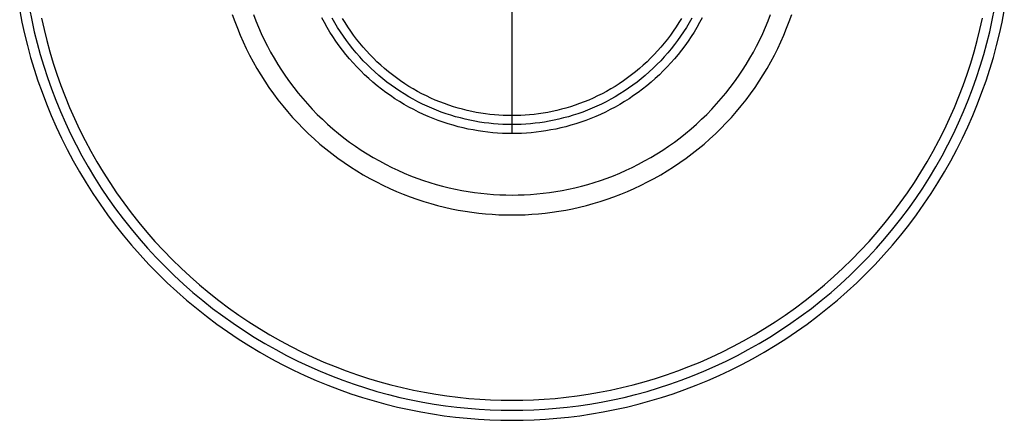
# Model space of a CAD drawing. Header units: millimetres. Extents: x -1135 to -483, y 786 to 1438.
# Tile 1 of 14: x -1129 to -489, y 786 to 1047. Entities that reach past the tile are written whole.
import ezdxf

# ---------------------------------------------------------------- set-up
doc = ezdxf.new("R2010")
doc.units = ezdxf.units.MM
doc.layers.add('EXTRUSIÓN', color=7, linetype='Continuous')

msp = doc.modelspace()

# ---------------------------------------------------------------- linework, layer by layer
at = {"layer": 'EXTRUSIÓN'}
for points in [[(-809.01, 972.91), (-809.01, 1251.23)], [(-809.01, 978.73), (-809.01, 1245.4)], [(-809.01, 978.73), (-809.01, 1245.4)], [(-809.01, 984.56), (-809.01, 1239.57)], [(-1129.19, 1052.82), (-1127.69, 1045.25), (-1126.01, 1037.66), (-1124.13, 1030.07), (-1122.05, 1022.47), (-1119.78, 1014.88), (-1117.31, 1007.3), (-1114.63, 999.74), (-1111.76, 992.21), (-1108.68, 984.71), (-1105.41, 977.26), (-1101.93, 969.86), (-1098.25, 962.51), (-1094.37, 955.24), (-1090.29, 948.04), (-1086.01, 940.92), (-1081.55, 933.89), (-1076.89, 926.96), (-1072.04, 920.13), (-1067.01, 913.42), (-1061.8, 906.83), (-1056.41, 900.37), (-1050.86, 894.05), (-1045.13, 887.86), (-1039.25, 881.82), (-1033.22, 875.94), (-1027.03, 870.22), (-1020.7, 864.66), (-1014.24, 859.28), (-1007.65, 854.07), (-1000.94, 849.04), (-994.12, 844.19), (-987.19, 839.53), (-980.16, 835.06), (-973.04, 830.79), (-965.84, 826.71), (-958.56, 822.83), (-951.22, 819.15), (-943.82, 815.67), (-936.36, 812.39), (-928.87, 809.32), (-921.33, 806.44), (-913.78, 803.77), (-906.2, 801.3), (-898.61, 799.02), (-891.01, 796.95), (-883.41, 795.07), (-875.83, 793.38), (-868.26, 791.89), (-860.71, 790.59), (-853.19, 789.47), (-845.71, 788.53), (-838.27, 787.77), (-830.87, 787.19), (-823.53, 786.78), (-816.24, 786.53), (-809.01, 786.45), (-801.78, 786.53), (-794.49, 786.78), (-787.15, 787.19), (-779.75, 787.77), (-772.31, 788.53), (-764.83, 789.47), (-757.31, 790.59), (-749.76, 791.89), (-742.19, 793.38), (-734.61, 795.07), (-727.01, 796.95), (-719.42, 799.02), (-711.82, 801.3), (-704.25, 803.77), (-696.69, 806.44), (-689.15, 809.32), (-681.66, 812.39), (-674.21, 815.67), (-666.8, 819.15), (-659.46, 822.83), (-652.18, 826.71), (-644.98, 830.79), (-637.86, 835.06), (-630.83, 839.53), (-623.9, 844.19), (-617.08, 849.04), (-610.37, 854.07), (-603.78, 859.28), (-597.32, 864.66), (-590.99, 870.22), (-584.81, 875.94), (-578.77, 881.82), (-572.89, 887.86), (-567.16, 894.05), (-561.61, 900.37), (-556.22, 906.83), (-551.01, 913.42), (-545.98, 920.13), (-541.13, 926.96), (-536.48, 933.89), (-532.01, 940.92), (-527.73, 948.04), (-523.66, 955.24), (-519.78, 962.51), (-516.1, 969.86), (-512.62, 977.26), (-509.34, 984.71), (-506.26, 992.21), (-503.39, 999.74), (-500.71, 1007.3), (-498.24, 1014.88), (-495.97, 1022.47), (-493.89, 1030.07), (-492.01, 1037.66), (-490.33, 1045.25), (-488.84, 1052.82)], [(-1122.8, 1054), (-1121.33, 1046.58), (-1119.68, 1039.15), (-1117.84, 1031.7), (-1115.81, 1024.26), (-1113.58, 1016.82), (-1111.16, 1009.39), (-1108.54, 1001.98), (-1105.72, 994.6), (-1102.7, 987.25), (-1099.49, 979.95), (-1096.08, 972.7), (-1092.47, 965.5), (-1088.67, 958.37), (-1084.68, 951.31), (-1080.49, 944.33), (-1076.11, 937.44), (-1071.54, 930.65), (-1066.79, 923.96), (-1061.86, 917.39), (-1056.76, 910.93), (-1051.48, 904.6), (-1046.03, 898.4), (-1040.42, 892.33), (-1034.66, 886.42), (-1028.74, 880.65), (-1022.68, 875.04), (-1016.48, 869.6), (-1010.15, 864.32), (-1003.69, 859.21), (-997.11, 854.28), (-990.42, 849.53), (-983.63, 844.97), (-976.74, 840.59), (-969.77, 836.4), (-962.71, 832.4), (-955.58, 828.6), (-948.38, 824.99), (-941.13, 821.58), (-933.82, 818.37), (-926.47, 815.36), (-919.09, 812.54), (-911.69, 809.92), (-904.26, 807.5), (-896.82, 805.27), (-889.37, 803.24), (-881.93, 801.39), (-874.5, 799.74), (-867.08, 798.28), (-859.68, 797), (-852.31, 795.9), (-844.98, 794.98), (-837.68, 794.24), (-830.44, 793.67), (-823.24, 793.27), (-816.09, 793.03), (-809.01, 792.95), (-801.93, 793.03), (-794.78, 793.27), (-787.59, 793.67), (-780.34, 794.24), (-773.04, 794.98), (-765.71, 795.9), (-758.34, 797), (-750.94, 798.28), (-743.53, 799.74), (-736.09, 801.39), (-728.65, 803.24), (-721.2, 805.27), (-713.76, 807.5), (-706.34, 809.92), (-698.93, 812.54), (-691.55, 815.36), (-684.2, 818.37), (-676.89, 821.58), (-669.64, 824.99), (-662.44, 828.6), (-655.31, 832.4), (-648.25, 836.4), (-641.28, 840.59), (-634.39, 844.97), (-627.6, 849.53), (-620.91, 854.28), (-614.33, 859.21), (-607.87, 864.32), (-601.54, 869.6), (-595.34, 875.04), (-589.28, 880.65), (-583.36, 886.42), (-577.6, 892.33), (-571.99, 898.4), (-566.54, 904.6), (-561.27, 910.93), (-556.16, 917.39), (-551.23, 923.96), (-546.48, 930.65), (-541.91, 937.44), (-537.53, 944.33), (-533.35, 951.31), (-529.35, 958.37), (-525.55, 965.5), (-521.94, 972.7), (-518.53, 979.95), (-515.32, 987.25), (-512.3, 994.6), (-509.48, 1001.98), (-506.87, 1009.39), (-504.44, 1016.82), (-502.21, 1024.26), (-500.18, 1031.7), (-498.34, 1039.15), (-496.69, 1046.58), (-495.22, 1054)], [(-990.9, 1050.26), (-989.32, 1045.8), (-987.63, 1041.35), (-985.81, 1036.93), (-983.88, 1032.53), (-981.83, 1028.16), (-979.66, 1023.83), (-977.37, 1019.54), (-974.96, 1015.29), (-972.44, 1011.09), (-969.8, 1006.94), (-967.05, 1002.85), (-964.19, 998.83), (-961.23, 994.87), (-958.15, 990.98), (-954.98, 987.17), (-951.7, 983.44), (-948.32, 979.79), (-944.85, 976.23), (-941.29, 972.76), (-937.64, 969.38), (-933.91, 966.1), (-930.09, 962.92), (-926.21, 959.85), (-922.25, 956.88), (-918.22, 954.02), (-914.13, 951.27), (-909.99, 948.64), (-905.79, 946.12), (-901.54, 943.71), (-897.24, 941.42), (-892.91, 939.25), (-888.54, 937.2), (-884.15, 935.26), (-879.72, 933.45), (-875.28, 931.75), (-870.82, 930.17), (-866.35, 928.72), (-861.87, 927.37), (-857.39, 926.15), (-852.91, 925.04), (-848.43, 924.05), (-843.97, 923.17), (-839.51, 922.4), (-835.08, 921.74), (-830.66, 921.18), (-826.27, 920.74), (-821.91, 920.39), (-817.57, 920.15), (-813.27, 920.01), (-809.01, 919.96), (-804.75, 920.01), (-800.45, 920.15), (-796.11, 920.39), (-791.75, 920.74), (-787.36, 921.18), (-782.94, 921.74), (-778.51, 922.4), (-774.05, 923.17), (-769.59, 924.05), (-765.11, 925.04), (-760.63, 926.15), (-756.15, 927.37), (-751.67, 928.72), (-747.2, 930.17), (-742.74, 931.75), (-738.3, 933.45), (-733.87, 935.26), (-729.48, 937.2), (-725.11, 939.25), (-720.78, 941.42), (-716.48, 943.71), (-712.24, 946.12), (-708.03, 948.64), (-703.89, 951.27), (-699.8, 954.02), (-695.77, 956.88), (-691.81, 959.85), (-687.93, 962.92), (-684.11, 966.1), (-680.38, 969.38), (-676.73, 972.76), (-673.17, 976.23), (-669.7, 979.79), (-666.32, 983.44), (-663.05, 987.17), (-659.87, 990.98), (-656.79, 994.87), (-653.83, 998.83), (-650.97, 1002.85), (-648.22, 1006.94), (-645.58, 1011.09), (-643.06, 1015.29), (-640.65, 1019.54), (-638.37, 1023.83), (-636.19, 1028.16), (-634.14, 1032.53), (-632.21, 1036.93), (-630.39, 1041.35), (-628.7, 1045.8), (-627.12, 1050.26)], [(-977.13, 1050.28), (-975.55, 1046.14), (-973.86, 1042.01), (-972.05, 1037.91), (-970.14, 1033.84), (-968.11, 1029.8), (-965.98, 1025.8), (-963.74, 1021.84), (-961.38, 1017.92), (-958.93, 1014.05), (-956.36, 1010.24), (-953.7, 1006.49), (-950.93, 1002.8), (-948.07, 999.17), (-945.1, 995.62), (-942.05, 992.14), (-938.9, 988.73), (-935.66, 985.41), (-932.34, 982.18), (-928.94, 979.03), (-925.46, 975.97), (-921.9, 973.01), (-918.28, 970.14), (-914.59, 967.38), (-910.83, 964.71), (-907.02, 962.15), (-903.16, 959.69), (-899.24, 957.34), (-895.28, 955.1), (-891.28, 952.96), (-887.24, 950.94), (-883.16, 949.02), (-879.06, 947.22), (-874.94, 945.53), (-870.8, 943.95), (-866.64, 942.48), (-862.47, 941.12), (-858.29, 939.87), (-854.12, 938.73), (-849.94, 937.69), (-845.77, 936.76), (-841.6, 935.94), (-837.45, 935.23), (-833.32, 934.61), (-829.2, 934.09), (-825.1, 933.68), (-821.04, 933.36), (-817, 933.13), (-812.99, 933), (-809.01, 932.95), (-805.04, 933), (-801.03, 933.13), (-796.99, 933.36), (-792.92, 933.68), (-788.82, 934.09), (-784.71, 934.61), (-780.57, 935.23), (-776.42, 935.94), (-772.25, 936.76), (-768.08, 937.69), (-763.9, 938.73), (-759.73, 939.87), (-755.55, 941.12), (-751.38, 942.48), (-747.22, 943.95), (-743.08, 945.53), (-738.96, 947.22), (-734.86, 949.02), (-730.78, 950.94), (-726.75, 952.96), (-722.74, 955.1), (-718.78, 957.34), (-714.86, 959.69), (-711, 962.15), (-707.19, 964.71), (-703.43, 967.38), (-699.74, 970.14), (-696.12, 973.01), (-692.56, 975.97), (-689.08, 979.03), (-685.68, 982.18), (-682.36, 985.41), (-679.12, 988.73), (-675.98, 992.14), (-672.92, 995.62), (-669.96, 999.17), (-667.09, 1002.8), (-664.32, 1006.49), (-661.66, 1010.24), (-659.09, 1014.05), (-656.64, 1017.92), (-654.29, 1021.84), (-652.04, 1025.8), (-649.91, 1029.8), (-647.88, 1033.84), (-645.97, 1037.91), (-644.17, 1042.01), (-642.47, 1046.14), (-640.89, 1050.28)], [(-1114.97, 1047.91), (-1113.36, 1040.63), (-1111.55, 1033.34), (-1109.56, 1026.05), (-1107.38, 1018.76), (-1105, 1011.48), (-1102.44, 1004.22), (-1099.68, 996.99), (-1096.73, 989.8), (-1093.58, 982.64), (-1090.24, 975.53), (-1086.7, 968.48), (-1082.98, 961.5), (-1079.06, 954.58), (-1074.96, 947.75), (-1070.67, 941), (-1066.2, 934.34), (-1061.54, 927.79), (-1056.71, 921.35), (-1051.71, 915.02), (-1046.54, 908.82), (-1041.21, 902.75), (-1035.71, 896.81), (-1030.06, 891.01), (-1024.27, 885.36), (-1018.33, 879.87), (-1012.26, 874.54), (-1006.05, 869.36), (-999.73, 864.36), (-993.28, 859.53), (-986.73, 854.88), (-980.08, 850.41), (-973.33, 846.12), (-966.49, 842.01), (-959.58, 838.1), (-952.59, 834.37), (-945.54, 830.84), (-938.44, 827.5), (-931.28, 824.35), (-924.08, 821.4), (-916.85, 818.64), (-909.59, 816.07), (-902.32, 813.7), (-895.03, 811.52), (-887.74, 809.52), (-880.45, 807.72), (-873.16, 806.1), (-865.9, 804.67), (-858.65, 803.41), (-851.43, 802.34), (-844.25, 801.44), (-837.1, 800.71), (-830, 800.15), (-822.95, 799.76), (-815.95, 799.53), (-809.01, 799.45), (-802.07, 799.53), (-795.07, 799.76), (-788.02, 800.15), (-780.92, 800.71), (-773.77, 801.44), (-766.59, 802.34), (-759.37, 803.41), (-752.13, 804.67), (-744.86, 806.1), (-737.58, 807.72), (-730.28, 809.52), (-722.99, 811.52), (-715.7, 813.7), (-708.43, 816.07), (-701.17, 818.64), (-693.94, 821.4), (-686.74, 824.35), (-679.58, 827.5), (-672.48, 830.84), (-665.43, 834.37), (-658.44, 838.1), (-651.53, 842.01), (-644.69, 846.12), (-637.94, 850.41), (-631.29, 854.88), (-624.74, 859.53), (-618.3, 864.36), (-611.97, 869.36), (-605.76, 874.54), (-599.69, 879.87), (-593.75, 885.36), (-587.96, 891.01), (-582.31, 896.81), (-576.82, 902.75), (-571.48, 908.82), (-566.31, 915.02), (-561.31, 921.35), (-556.48, 927.79), (-551.82, 934.34), (-547.35, 941), (-543.06, 947.75), (-538.96, 954.58), (-535.04, 961.5), (-531.32, 968.48), (-527.78, 975.53), (-524.44, 982.64), (-521.3, 989.8), (-518.34, 996.99), (-515.58, 1004.22), (-513.02, 1011.48), (-510.64, 1018.76), (-508.46, 1026.05), (-506.47, 1033.34), (-504.66, 1040.63), (-503.05, 1047.91)], [(-685.4, 1048.15), (-687.06, 1045.04), (-688.8, 1041.96), (-690.62, 1038.92), (-692.53, 1035.92), (-694.53, 1032.95), (-696.6, 1030.04), (-698.75, 1027.17), (-700.97, 1024.35), (-703.28, 1021.59), (-705.65, 1018.89), (-708.1, 1016.24), (-710.61, 1013.66), (-713.19, 1011.15), (-715.83, 1008.7), (-718.54, 1006.33), (-721.3, 1004.03), (-724.11, 1001.8), (-726.98, 999.65), (-729.9, 997.58), (-732.86, 995.59), (-735.86, 993.68), (-738.91, 991.85), (-741.99, 990.11), (-745.1, 988.45), (-748.23, 986.88), (-751.4, 985.39), (-754.58, 983.99), (-757.79, 982.68), (-761.01, 981.45), (-764.24, 980.31), (-767.48, 979.25), (-770.72, 978.28), (-773.97, 977.39), (-777.21, 976.59), (-780.45, 975.87), (-783.69, 975.23), (-786.91, 974.67), (-790.13, 974.19), (-793.33, 973.79), (-796.51, 973.47), (-799.67, 973.22), (-802.81, 973.04), (-805.92, 972.94), (-809.01, 972.91), (-812.1, 972.94), (-815.21, 973.04), (-818.35, 973.22), (-821.51, 973.47), (-824.7, 973.79), (-827.89, 974.19), (-831.11, 974.67), (-834.33, 975.23), (-837.57, 975.87), (-840.81, 976.59), (-844.06, 977.39), (-847.3, 978.28), (-850.55, 979.25), (-853.79, 980.31), (-857.02, 981.45), (-860.23, 982.68), (-863.44, 983.99), (-866.62, 985.39), (-869.79, 986.88), (-872.93, 988.45), (-876.04, 990.11), (-879.11, 991.85), (-882.16, 993.68), (-885.16, 995.59), (-888.12, 997.58), (-891.04, 999.65), (-893.91, 1001.8), (-896.72, 1004.03), (-899.48, 1006.33), (-902.19, 1008.7), (-904.83, 1011.15), (-907.41, 1013.66), (-909.93, 1016.24), (-912.37, 1018.89), (-914.75, 1021.59), (-917.05, 1024.35), (-919.27, 1027.17), (-921.42, 1030.04), (-923.5, 1032.95), (-925.49, 1035.92), (-927.4, 1038.92), (-929.22, 1041.96), (-930.97, 1045.04), (-932.62, 1048.15)], [(-692.16, 1047.85), (-693.83, 1044.9), (-695.58, 1041.98), (-697.41, 1039.1), (-699.32, 1036.27), (-701.3, 1033.47), (-703.36, 1030.72), (-705.5, 1028.03), (-707.7, 1025.38), (-709.98, 1022.79), (-712.32, 1020.26), (-714.73, 1017.78), (-717.2, 1015.38), (-719.73, 1013.03), (-722.32, 1010.76), (-724.97, 1008.55), (-727.67, 1006.42), (-730.42, 1004.36), (-733.21, 1002.37), (-736.05, 1000.47), (-738.93, 998.64), (-741.84, 996.89), (-744.79, 995.22), (-747.77, 993.63), (-750.78, 992.12), (-753.81, 990.69), (-756.86, 989.35), (-759.93, 988.09), (-763.02, 986.92), (-766.11, 985.82), (-769.21, 984.81), (-772.32, 983.88), (-775.43, 983.03), (-778.54, 982.26), (-781.65, 981.57), (-784.75, 980.96), (-787.84, 980.42), (-790.92, 979.96), (-793.98, 979.58), (-797.03, 979.27), (-800.06, 979.03), (-803.07, 978.86), (-806.05, 978.76), (-809.01, 978.73), (-811.97, 978.76), (-814.95, 978.86), (-817.96, 979.03), (-820.99, 979.27), (-824.04, 979.58), (-827.1, 979.96), (-830.18, 980.42), (-833.27, 980.96), (-836.37, 981.57), (-839.48, 982.26), (-842.59, 983.03), (-845.7, 983.88), (-848.81, 984.81), (-851.91, 985.82), (-855.01, 986.92), (-858.09, 988.09), (-861.16, 989.35), (-864.21, 990.69), (-867.24, 992.12), (-870.25, 993.63), (-873.23, 995.22), (-876.18, 996.89), (-879.09, 998.64), (-881.97, 1000.47), (-884.81, 1002.37), (-887.6, 1004.36), (-890.35, 1006.42), (-893.05, 1008.55), (-895.7, 1010.76), (-898.29, 1013.03), (-900.82, 1015.38), (-903.29, 1017.78), (-905.7, 1020.26), (-908.04, 1022.79), (-910.32, 1025.38), (-912.53, 1028.03), (-914.66, 1030.72), (-916.72, 1033.47), (-918.7, 1036.27), (-920.61, 1039.1), (-922.44, 1041.98), (-924.19, 1044.9), (-925.86, 1047.85)], [(-698.86, 1047.83), (-700.54, 1045.04), (-702.29, 1042.29), (-704.11, 1039.58), (-706.01, 1036.91), (-707.98, 1034.28), (-710.02, 1031.7), (-712.13, 1029.17), (-714.3, 1026.69), (-716.54, 1024.27), (-718.85, 1021.9), (-721.21, 1019.6), (-723.63, 1017.36), (-726.11, 1015.18), (-728.64, 1013.07), (-731.22, 1011.03), (-733.85, 1009.06), (-736.52, 1007.17), (-739.24, 1005.34), (-741.99, 1003.59), (-744.78, 1001.92), (-747.6, 1000.32), (-750.45, 998.8), (-753.32, 997.36), (-756.22, 996), (-759.14, 994.71), (-762.08, 993.51), (-765.02, 992.38), (-767.98, 991.34), (-770.95, 990.37), (-773.93, 989.48), (-776.9, 988.67), (-779.87, 987.93), (-782.84, 987.27), (-785.81, 986.69), (-788.76, 986.17), (-791.71, 985.74), (-794.64, 985.37), (-797.55, 985.07), (-800.45, 984.84), (-803.33, 984.68), (-806.18, 984.59), (-809.01, 984.56), (-811.84, 984.59), (-814.69, 984.68), (-817.57, 984.84), (-820.47, 985.07), (-823.38, 985.37), (-826.31, 985.74), (-829.26, 986.17), (-832.21, 986.69), (-835.18, 987.27), (-838.15, 987.93), (-841.12, 988.67), (-844.1, 989.48), (-847.07, 990.37), (-850.04, 991.34), (-853, 992.38), (-855.95, 993.51), (-858.88, 994.71), (-861.8, 996), (-864.7, 997.36), (-867.57, 998.8), (-870.42, 1000.32), (-873.24, 1001.92), (-876.03, 1003.59), (-878.78, 1005.34), (-881.5, 1007.17), (-884.17, 1009.06), (-886.8, 1011.03), (-889.38, 1013.07), (-891.91, 1015.18), (-894.39, 1017.36), (-896.81, 1019.6), (-899.17, 1021.9), (-901.48, 1024.27), (-903.72, 1026.69), (-905.89, 1029.17), (-908, 1031.7), (-910.04, 1034.28), (-912.01, 1036.91), (-913.91, 1039.58), (-915.73, 1042.29), (-917.48, 1045.04), (-919.16, 1047.83)]]:
    msp.add_lwpolyline(points, dxfattribs=at)
at = {"layer": 'EXTRUSIÓN', "extrusion": (1, 0, 0)}
for points in [[(799.45, -1245.53), (1066.46, -600.91)], [(786.45, -1240.14), (1053.46, -595.53)], [(786.45, -1240.14), (799.45, -1245.53)]]:
    msp.add_lwpolyline(points, dxfattribs=at)

doc.saveas('drawing.dxf')
